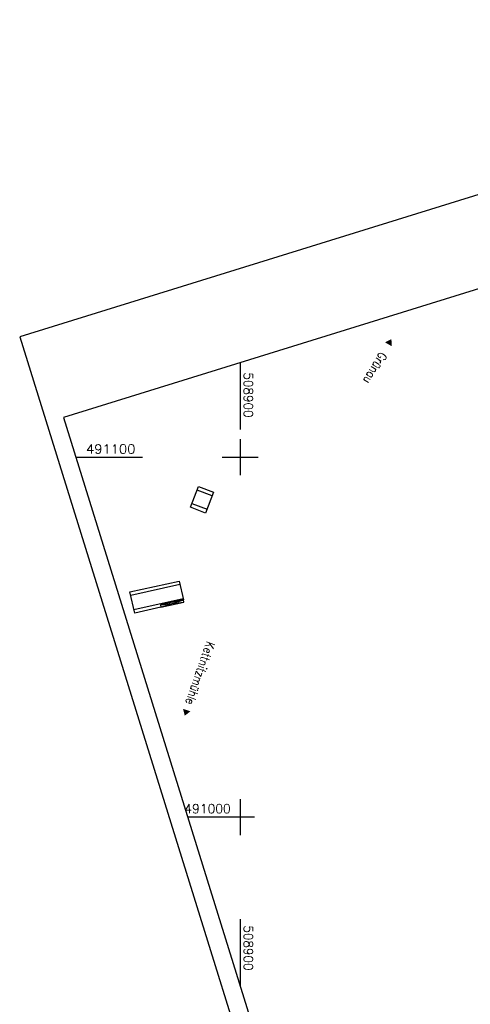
# Model space of a CAD drawing. Extents: x 508839 to 509459, y 490049 to 491221.
# Tile 7 of 9: x 508839 to 508964, y 490948 to 491221. Entities that reach past the tile are written whole.
import ezdxf

# ---------------------------------------------------------------- set-up
doc = ezdxf.new("R2010")
doc.units = 0
doc.header["$LTSCALE"] = 10
doc.header["$MEASUREMENT"] = 0
doc.linetypes.add('LT00', pattern=[0])
for name, color, linetype in [('DFK_BEB_SCHR', 254, 'LT00'), ('DFK_BEBAUUNG', 250, 'LT00'), ('ORTSNAMEN', 7, 'Continuous'), ('RAHMEN', 250, 'Continuous'), ('V_RASTER', 250, 'LT00')]:
    doc.layers.add(name, color=color, linetype=linetype)
doc.styles.add('ROMANS', font='romans.shx', dxfattribs={"width": 0.8})
doc.styles.get("Standard").update_dxf_attribs({"font": 'romans.shx', "width": 0.8})

msp = doc.modelspace()

# ---------------------------------------------------------------- linework, layer by layer
at = {"layer": 'DFK_BEB_SCHR'}
for p, q in [((508892.19, 491089.24), (508888.04, 491090.81)), ((508886.61, 491087.07), (508890.78, 491085.49)), ((508883.28, 491064.59), (508869.6, 491061.57)), ((508870.48, 491057.67), (508884.16, 491060.69))]:
    msp.add_line(p, q, dxfattribs=at)
at = {"layer": 'DFK_BEBAUUNG'}
for p, q in [((508878, 491058.3), (508884.23, 491060.4)), ((508884.38, 491059.72), (508884.23, 491060.4)), ((508877.84, 491058.99), (508884.38, 491059.72)), ((508878, 491058.3), (508884.38, 491059.72))]:
    msp.add_line(p, q, dxfattribs=at)
for points in [[(508890.39, 491084.46), (508886.22, 491086.04), (508888.44, 491091.84), (508892.58, 491090.26), (508890.39, 491084.46)], [(508884.23, 491060.4), (508877.84, 491058.99), (508878, 491058.3), (508870.71, 491056.69), (508869.38, 491062.54), (508883.06, 491065.58), (508884.23, 491060.4)]]:
    msp.add_lwpolyline(points, dxfattribs=at)
at = {"layer": 'RAHMEN'}
for points in [[(508838.81, 491133.36), (509175.38, 490049.41), (509459.02, 490137.48), (509122.45, 491221.43), (508838.81, 491133.36)], [(508851, 491110.97), (509125.29, 490227.57), (509399.38, 490312.68), (509125.09, 491196.07), (508851, 491110.97)]]:
    msp.add_lwpolyline(points, dxfattribs=at)
at = {"layer": 'V_RASTER'}
for p, q in [((508900, 491126.18), (508900, 491107.68)), ((508900, 491105), (508900, 491095)), ((508854.41, 491100), (508872.91, 491100)), ((508895, 491100), (508905, 491100)), ((508900, 491005), (508900, 490995)), ((508903.95, 491000), (508885.45, 491000)), ((508900, 490971.65), (508900, 490953.16))]:
    msp.add_line(p, q, dxfattribs=at)

# ---------------------------------------------------------------- texts
at = {"layer": 'ORTSNAMEN', "char_height": 2.5, "width": 45.7262, "attachment_point": 8, "style": 'ROMANS'}
for s, insert, rotation in [('{\\fArial|b0|i0|c0|p32;◄   }Grünau ', (508937.61, 491127.51), 239.6144), ('Kettnitzmühle{\\H0.8947x; \\fArial|b0|i0|c0|p32;\\H1.118x;►}', (508887.03, 491038.52), 250.9016)]:
    msp.add_mtext(s, dxfattribs=dict(at, insert=insert, rotation=rotation))
at = {"layer": 'V_RASTER'}
for s, rotation, width, p in [(' 508900', 270.0012, 0.976, (508901, 491125.18)), (' 491100', 0.0012, 1.063, (508855.41, 491101)), (' 491000', 0.0012, 1.002, (508882.76, 491001.14)), (' 508900', 270.0012, 0.976, (508901, 490971.65))]:
    msp.add_text(s, height=2.5, rotation=rotation, dxfattribs=dict(at, width=width)).set_placement(p)

doc.saveas('drawing.dxf')
